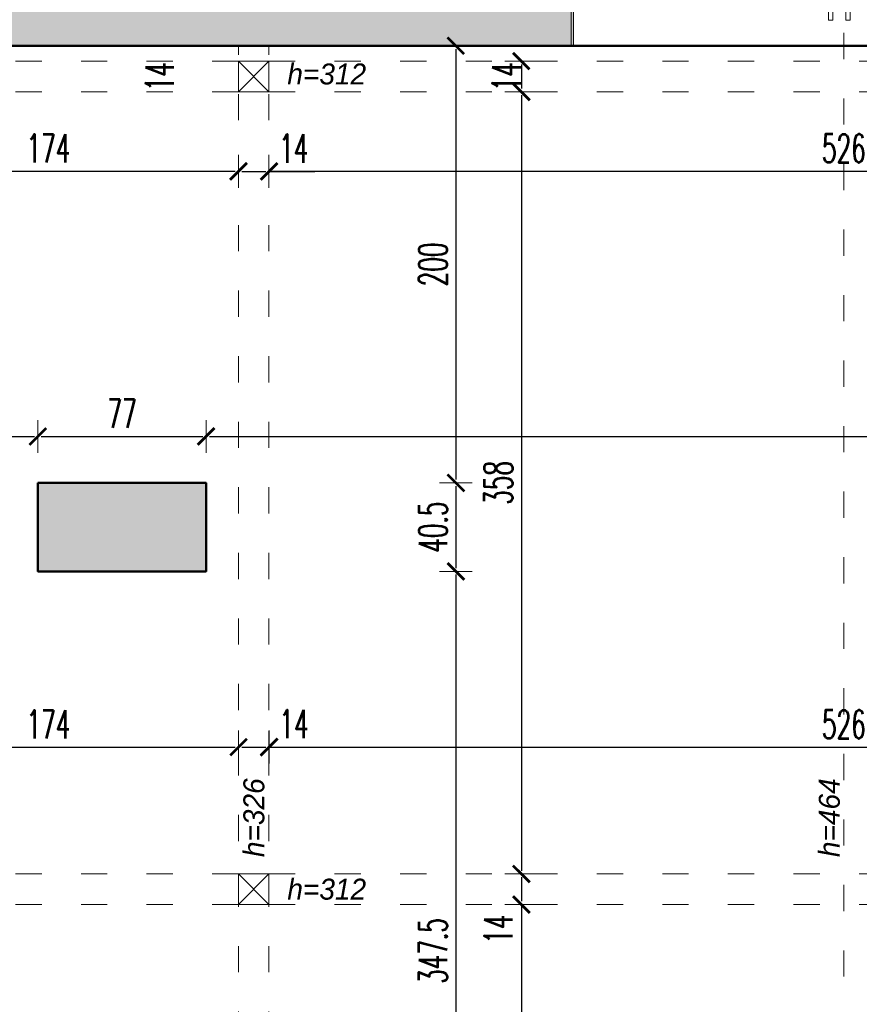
# Model space of a CAD drawing. Header units: millimetres. Extents: x -221 to 149158, y -114258 to 0.
# Tile 201 of 219: x 113548 to 113932, y -51848 to -51397. Entities that reach past the tile are written whole.
import ezdxf

# ---------------------------------------------------------------- set-up
doc = ezdxf.new("R2010")
doc.units = ezdxf.units.MM
doc.linetypes.add('ACAD_ISO03W100', pattern=[30, 12, -18])
doc.layers.get('0').update_dxf_attribs({"lineweight": 0})
doc.layers.add('A-przekrycieram.ART', color=7, linetype='Continuous', lineweight=0, true_color=0xffffff)
for name, color, linetype, lineweight in [('konstrukcja istn..KF', 252, 'Continuous', 15), ('opis..KF', 250, 'Continuous', 15), ('powierzchnie', 21, 'Continuous', 50), ('stolarka_arch', 250, 'Continuous', 5), ('wymiar..KF', 12, 'Continuous', 5), ('wypełnienie istn..KF', 250, 'Continuous', 0), ('ściany ist..KF', 61, 'Continuous', 5)]:
    doc.layers.add(name, color=color, linetype=linetype, lineweight=lineweight)
doc.styles.add('ARCH', font='segoeuil.ttf')
doc.styles.add('DIM', font='simplex.shx', dxfattribs={"width": 0.6})
doc.dimstyles.new('100-STD', dxfattribs={"dimscale": 10, "dimtxt": 1.3, "dimasz": 0.15, "dimexe": 5, "dimexo": 10, "dimgap": 0.4, "dimtad": 1, "dimdec": 1, "dimrnd": 0.5, "dimdsep": 46, "dimtxsty": 'DIM', "dimblk": 'KR21', "dimcen": 1, "dimdle": 10, "dimse1": 1, "dimse2": 1, "dimclrd": 256, "dimclre": 256, "dimclrt": 256, "dimadec": 0, "dimazin": 0, "dimtfac": 1, "dimtdec": 1, "dimtmove": 2, "dimatfit": 3, "dimldrblk": 'KR21', "dimfxl": 1, "dimtvp": 5.6, "dimtolj": 1, "dimtzin": 2, "dimarcsym": 0})

# ---------------------------------------------------------------- blocks, each defined once
blk = doc.blocks.new('*U627')
at = {"layer": 'stolarka_arch', "lineweight": 0}
blk.add_lwpolyline([(0, 0), (251, 0), (251, -46.77), (0, -46.77)], close=True, dxfattribs=at)
at = {"layer": 'stolarka_arch'}
for points in [[(0, -22), (6, -22), (6, -23), (3, -23), (3, -28), (0, -28)], [(123.31, -22), (133.31, -22), (133.31, -23), (130.31, -23), (130.31, -28), (126.31, -28), (126.31, -23), (123.31, -23)], [(251, -22), (245, -22), (245, -23), (248, -23), (248, -28), (251, -28)], [(3, -23), (8, -23), (8, -29), (2, -29), (2, -28), (3, -28)], [(8, -26), (121.31, -26), (121.31, -23), (8, -23)], [(8, -26), (121.31, -26), (121.31, -29), (8, -29)], [(126.31, -23), (121.31, -23), (121.31, -29), (127.31, -29), (127.31, -28), (126.31, -28)], [(130.31, -23), (135.31, -23), (135.31, -29), (129.31, -29), (129.31, -28), (130.31, -28)], [(243, -26), (135.31, -26), (135.31, -23), (243, -23)], [(243, -26), (135.31, -26), (135.31, -29), (243, -29)], [(248, -23), (243, -23), (243, -29), (249, -29), (249, -28), (248, -28)], [(126.31, -30), (122.31, -30), (122.31, -29), (126.31, -29)], [(125.31, -35), (123.31, -35), (123.31, -30), (125.31, -30)], [(134.31, -30), (130.31, -30), (130.31, -29), (134.31, -29)], [(133.31, -35), (131.31, -35), (131.31, -30), (133.31, -30)]]:
    blk.add_lwpolyline(points, close=True, dxfattribs=at)
blk = doc.blocks.new('KR21')
at = {"ltscale": 100}
blk.add_line((0, -5), (0, 5), dxfattribs=at)
at = {"ltscale": 100, "const_width": 0.84}
blk.add_lwpolyline([(-2.5, -2.5), (2.58, 2.58)], dxfattribs=at)
blk = doc.blocks.new('*D671')
at = {"layer": 'Defpoints', "color": 0, "linetype": 'ByBlock', "transparency": 16777216}
for p in [(113473.96, -51430.29), (113647.96, -51430.29), (113647.96, -51466.67)]:
    blk.add_point(p, dxfattribs=at)
at = {"layer": 'wymiar..KF', "linetype": 'Continuous', "lineweight": -2, "transparency": 16777216}
blk.add_line((113475.46, -51466.67), (113646.46, -51466.67), dxfattribs=at)
at = {"layer": 'wymiar..KF', "linetype": 'ByBlock', "lineweight": -2, "transparency": 16777216, "xscale": 1.5, "yscale": 1.5, "zscale": 1.5, "rotation": 180}
blk.add_blockref('KR21', (113473.96, -51466.67), dxfattribs=at)
at = {"layer": 'wymiar..KF', "linetype": 'ByBlock', "lineweight": -2, "transparency": 16777216, "xscale": 1.5, "yscale": 1.5, "zscale": 1.5}
blk.add_blockref('KR21', (113647.96, -51466.67), dxfattribs=at)
at = {"layer": 'wymiar..KF', "linetype": 'ByBlock', "transparency": 16777216, "insert": (113560.96, -51456.17), "char_height": 13, "attachment_point": 5, "style": 'DIM'}
blk.add_mtext('\\A1;174', dxfattribs=at)
blk = doc.blocks.new('*D672')
at = {"layer": 'Defpoints', "color": 0, "linetype": 'ByBlock', "lineweight": 40, "transparency": 16777216}
for p in [(113661.96, -51430.29), (114187.96, -51430.29), (114187.96, -51466.67)]:
    blk.add_point(p, dxfattribs=at)
at = {"layer": 'wymiar..KF', "linetype": 'Continuous', "lineweight": -2, "transparency": 16777216}
blk.add_line((113663.46, -51466.67), (114186.46, -51466.67), dxfattribs=at)
at = {"layer": 'wymiar..KF', "linetype": 'ByBlock', "lineweight": -2, "transparency": 16777216, "xscale": 1.5, "yscale": 1.5, "zscale": 1.5, "rotation": 180}
blk.add_blockref('KR21', (113661.96, -51466.67), dxfattribs=at)
at = {"layer": 'wymiar..KF', "linetype": 'ByBlock', "lineweight": -2, "transparency": 16777216, "xscale": 1.5, "yscale": 1.5, "zscale": 1.5}
blk.add_blockref('KR21', (114187.96, -51466.67), dxfattribs=at)
at = {"layer": 'wymiar..KF', "linetype": 'ByBlock', "transparency": 16777216, "insert": (113924.96, -51456.17), "char_height": 13, "attachment_point": 5, "style": 'DIM'}
blk.add_mtext('\\A1;526', dxfattribs=at)
blk = doc.blocks.new('*D676')
at = {"layer": 'Defpoints', "color": 0, "linetype": 'ByBlock', "lineweight": 40, "transparency": 16777216}
for p in [(113647.96, -51730.31), (113473.96, -51788.29), (113647.96, -51788.29)]:
    blk.add_point(p, dxfattribs=at)
at = {"layer": 'wymiar..KF', "linetype": 'Continuous', "lineweight": -2, "transparency": 16777216}
blk.add_line((113475.46, -51730.31), (113646.46, -51730.31), dxfattribs=at)
at = {"layer": 'wymiar..KF', "linetype": 'ByBlock', "lineweight": -2, "transparency": 16777216, "xscale": 1.5, "yscale": 1.5, "zscale": 1.5, "rotation": 180}
blk.add_blockref('KR21', (113473.96, -51730.31), dxfattribs=at)
at = {"layer": 'wymiar..KF', "linetype": 'ByBlock', "lineweight": -2, "transparency": 16777216, "xscale": 1.5, "yscale": 1.5, "zscale": 1.5}
blk.add_blockref('KR21', (113647.96, -51730.31), dxfattribs=at)
at = {"layer": 'wymiar..KF', "linetype": 'ByBlock', "transparency": 16777216, "insert": (113560.96, -51719.81), "char_height": 13, "attachment_point": 5, "style": 'DIM'}
blk.add_mtext('\\A1;174', dxfattribs=at)
blk = doc.blocks.new('*D677')
at = {"layer": 'Defpoints', "color": 0, "linetype": 'ByBlock', "lineweight": 40, "transparency": 16777216}
for p in [(114187.96, -51730.31), (113661.96, -51790.28), (114187.96, -51788.29)]:
    blk.add_point(p, dxfattribs=at)
at = {"layer": 'wymiar..KF', "linetype": 'Continuous', "lineweight": -2, "transparency": 16777216}
blk.add_line((113663.46, -51730.31), (114186.46, -51730.31), dxfattribs=at)
at = {"layer": 'wymiar..KF', "linetype": 'ByBlock', "lineweight": -2, "transparency": 16777216, "xscale": 1.5, "yscale": 1.5, "zscale": 1.5, "rotation": 180}
blk.add_blockref('KR21', (113661.96, -51730.31), dxfattribs=at)
at = {"layer": 'wymiar..KF', "linetype": 'ByBlock', "lineweight": -2, "transparency": 16777216, "xscale": 1.5, "yscale": 1.5, "zscale": 1.5}
blk.add_blockref('KR21', (114187.96, -51730.31), dxfattribs=at)
at = {"layer": 'wymiar..KF', "linetype": 'ByBlock', "transparency": 16777216, "insert": (113924.96, -51719.81), "char_height": 13, "attachment_point": 5, "style": 'DIM'}
blk.add_mtext('\\A1;526', dxfattribs=at)
blk = doc.blocks.new('*D680')
at = {"layer": 'Defpoints', "color": 0, "linetype": 'ByBlock', "transparency": 16777216}
for p in [(113661.96, -51416.29), (113661.96, -51430.29), (113777.42, -51430.29)]:
    blk.add_point(p, dxfattribs=at)
at = {"layer": 'wymiar..KF', "linetype": 'Continuous', "lineweight": -2, "transparency": 16777216}
blk.add_line((113777.42, -51417.79), (113777.42, -51428.79), dxfattribs=at)
at = {"layer": 'wymiar..KF', "linetype": 'ByBlock', "lineweight": -2, "transparency": 16777216, "xscale": 1.5, "yscale": 1.5, "zscale": 1.5}
for p, rotation in [((113777.42, -51416.29), 90), ((113777.42, -51430.29), 270)]:
    blk.add_blockref('KR21', p, dxfattribs=dict(at, rotation=rotation))
at = {"layer": 'wymiar..KF', "linetype": 'ByBlock', "transparency": 16777216, "insert": (113770.61, -51423.29), "char_height": 13, "attachment_point": 5, "rotation": 90, "style": 'DIM'}
blk.add_mtext('\\A1;14', dxfattribs=at)
blk = doc.blocks.new('*D681')
at = {"layer": 'Defpoints', "color": 0, "linetype": 'ByBlock', "transparency": 16777216}
for p in [(113661.96, -51430.29), (113661.96, -51788.29), (113777.42, -51788.29)]:
    blk.add_point(p, dxfattribs=at)
at = {"layer": 'wymiar..KF', "linetype": 'Continuous', "lineweight": -2, "transparency": 16777216}
blk.add_line((113777.42, -51431.79), (113777.42, -51786.79), dxfattribs=at)
at = {"layer": 'wymiar..KF', "linetype": 'ByBlock', "lineweight": -2, "transparency": 16777216, "xscale": 1.5, "yscale": 1.5, "zscale": 1.5}
for p, rotation in [((113777.42, -51430.29), 90), ((113777.42, -51788.29), 270)]:
    blk.add_blockref('KR21', p, dxfattribs=dict(at, rotation=rotation))
at = {"layer": 'wymiar..KF', "linetype": 'ByBlock', "transparency": 16777216, "insert": (113766.92, -51609.29), "char_height": 13, "attachment_point": 5, "rotation": 90, "style": 'DIM'}
blk.add_mtext('\\A1;358', dxfattribs=at)
blk = doc.blocks.new('*D682')
at = {"layer": 'Defpoints', "color": 0, "linetype": 'ByBlock', "transparency": 16777216}
for p in [(113647.96, -51466.61), (113661.96, -51466.67), (113661.96, -51466.73)]:
    blk.add_point(p, dxfattribs=at)
at = {"layer": 'wymiar..KF', "linetype": 'Continuous', "lineweight": -2, "transparency": 16777216}
for p, q in [((113649.46, -51466.73), (113660.46, -51466.73)), ((113661.96, -51466.73), (113682.97, -51466.73))]:
    blk.add_line(p, q, dxfattribs=at)
at = {"layer": 'wymiar..KF', "linetype": 'ByBlock', "lineweight": -2, "transparency": 16777216, "xscale": 1.5, "yscale": 1.5, "zscale": 1.5, "rotation": 180}
blk.add_blockref('KR21', (113647.96, -51466.73), dxfattribs=at)
at = {"layer": 'wymiar..KF', "linetype": 'ByBlock', "lineweight": -2, "transparency": 16777216, "xscale": 1.5, "yscale": 1.5, "zscale": 1.5}
blk.add_blockref('KR21', (113661.96, -51466.73), dxfattribs=at)
at = {"layer": 'wymiar..KF', "linetype": 'ByBlock', "transparency": 16777216, "insert": (113673.21, -51456.23), "char_height": 13, "attachment_point": 5, "style": 'DIM'}
blk.add_mtext('\\A1;14', dxfattribs=at)
blk = doc.blocks.new('*D687')
at = {"layer": 'Defpoints', "color": 0, "linetype": 'ByBlock', "transparency": 16777216}
for p in [(113648.07, -51730.07), (113662.07, -51730.13), (113662.07, -51730.19)]:
    blk.add_point(p, dxfattribs=at)
at = {"layer": 'wymiar..KF', "linetype": 'Continuous', "lineweight": -2, "transparency": 16777216}
for p, q in [((113649.57, -51730.19), (113660.57, -51730.19)), ((113662.07, -51730.19), (113683.09, -51730.19))]:
    blk.add_line(p, q, dxfattribs=at)
at = {"layer": 'wymiar..KF', "linetype": 'ByBlock', "lineweight": -2, "transparency": 16777216, "xscale": 1.5, "yscale": 1.5, "zscale": 1.5, "rotation": 180}
blk.add_blockref('KR21', (113648.07, -51730.19), dxfattribs=at)
at = {"layer": 'wymiar..KF', "linetype": 'ByBlock', "lineweight": -2, "transparency": 16777216, "xscale": 1.5, "yscale": 1.5, "zscale": 1.5}
blk.add_blockref('KR21', (113662.07, -51730.19), dxfattribs=at)
at = {"layer": 'wymiar..KF', "linetype": 'ByBlock', "transparency": 16777216, "insert": (113673.33, -51719.69), "char_height": 13, "attachment_point": 5, "style": 'DIM'}
blk.add_mtext('\\A1;14', dxfattribs=at)
blk = doc.blocks.new('*D689')
at = {"layer": 'Defpoints', "color": 0, "linetype": 'ByBlock', "transparency": 16777216}
for p in [(113661.96, -51788.29), (113661.96, -51802.29), (113777.42, -51802.29)]:
    blk.add_point(p, dxfattribs=at)
at = {"layer": 'wymiar..KF', "linetype": 'Continuous', "lineweight": -2, "transparency": 16777216}
for p, q in [((113777.42, -51789.79), (113777.42, -51800.79)), ((113777.42, -51802.29), (113777.42, -51823.31))]:
    blk.add_line(p, q, dxfattribs=at)
at = {"layer": 'wymiar..KF', "linetype": 'ByBlock', "lineweight": -2, "transparency": 16777216, "xscale": 1.5, "yscale": 1.5, "zscale": 1.5}
for p, rotation in [((113777.42, -51788.29), 90), ((113777.42, -51802.29), 270)]:
    blk.add_blockref('KR21', p, dxfattribs=dict(at, rotation=rotation))
at = {"layer": 'wymiar..KF', "linetype": 'ByBlock', "transparency": 16777216, "insert": (113766.92, -51813.55), "char_height": 13, "attachment_point": 5, "rotation": 90, "style": 'DIM'}
blk.add_mtext('\\A1;14', dxfattribs=at)
blk = doc.blocks.new('*D690')
at = {"layer": 'Defpoints', "color": 0, "linetype": 'ByBlock', "transparency": 16777216}
for p in [(113661.96, -51802.29), (113661.96, -52151.29), (113777.42, -52151.29)]:
    blk.add_point(p, dxfattribs=at)
at = {"layer": 'wymiar..KF', "linetype": 'Continuous', "lineweight": -2, "transparency": 16777216}
blk.add_line((113777.42, -51803.79), (113777.42, -52149.79), dxfattribs=at)
at = {"layer": 'wymiar..KF', "linetype": 'ByBlock', "lineweight": -2, "transparency": 16777216, "xscale": 1.5, "yscale": 1.5, "zscale": 1.5}
for p, rotation in [((113777.42, -51802.29), 90), ((113777.42, -52151.29), 270)]:
    blk.add_blockref('KR21', p, dxfattribs=dict(at, rotation=rotation))
at = {"layer": 'wymiar..KF', "linetype": 'ByBlock', "transparency": 16777216, "insert": (113766.92, -51976.79), "char_height": 13, "attachment_point": 5, "rotation": 90, "style": 'DIM'}
blk.add_mtext('\\A1;349', dxfattribs=at)
blk = doc.blocks.new('*D699')
at = {"layer": 'Defpoints', "color": 0, "linetype": 'ByBlock', "transparency": 16777216}
for p in [(113459.96, -51416.29), (113459.96, -51430.29), (113536.41, -51430.29)]:
    blk.add_point(p, dxfattribs=at)
at = {"layer": 'wymiar..KF', "linetype": 'Continuous', "lineweight": -2, "transparency": 16777216}
blk.add_line((113536.41, -51417.79), (113536.41, -51428.79), dxfattribs=at)
at = {"layer": 'wymiar..KF', "linetype": 'ByBlock', "lineweight": -2, "transparency": 16777216, "xscale": 1.5, "yscale": 1.5, "zscale": 1.5}
for p, rotation in [((113536.41, -51416.29), 90), ((113536.41, -51430.29), 270)]:
    blk.add_blockref('KR21', p, dxfattribs=dict(at, rotation=rotation))
at = {"layer": 'wymiar..KF', "linetype": 'ByBlock', "transparency": 16777216, "insert": (113611.91, -51423.29), "char_height": 13, "attachment_point": 5, "rotation": 90, "style": 'DIM'}
blk.add_mtext('\\A1;14', dxfattribs=at)
blk = doc.blocks.new('*D725')
at = {"layer": 'Defpoints', "color": 0, "linetype": 'ByBlock', "transparency": 16777216}
for p in [(113556.21, -51588.03), (113449.21, -51609.29), (113556.21, -51609.29)]:
    blk.add_point(p, dxfattribs=at)
at = {"layer": 'wymiar..KF', "linetype": 'Continuous', "lineweight": -2, "transparency": 16777216}
blk.add_line((113450.71, -51588.03), (113554.71, -51588.03), dxfattribs=at)
at = {"layer": 'wymiar..KF', "linetype": 'ByBlock', "lineweight": -2, "transparency": 16777216, "xscale": 1.5, "yscale": 1.5, "zscale": 1.5, "rotation": 180}
blk.add_blockref('KR21', (113449.21, -51588.03), dxfattribs=at)
at = {"layer": 'wymiar..KF', "linetype": 'ByBlock', "lineweight": -2, "transparency": 16777216, "xscale": 1.5, "yscale": 1.5, "zscale": 1.5}
blk.add_blockref('KR21', (113556.21, -51588.03), dxfattribs=at)
at = {"layer": 'wymiar..KF', "linetype": 'ByBlock', "transparency": 16777216, "insert": (113502.71, -51577.53), "char_height": 13, "attachment_point": 5, "style": 'DIM'}
blk.add_mtext('\\A1;107', dxfattribs=at)
blk = doc.blocks.new('*D726')
at = {"layer": 'Defpoints', "color": 0, "linetype": 'ByBlock', "transparency": 16777216}
for p in [(113633.21, -51588.03), (113556.21, -51609.29), (113633.21, -51609.29)]:
    blk.add_point(p, dxfattribs=at)
at = {"layer": 'wymiar..KF', "linetype": 'Continuous', "lineweight": -2, "transparency": 16777216}
blk.add_line((113557.71, -51588.03), (113631.71, -51588.03), dxfattribs=at)
at = {"layer": 'wymiar..KF', "linetype": 'ByBlock', "lineweight": -2, "transparency": 16777216, "xscale": 1.5, "yscale": 1.5, "zscale": 1.5, "rotation": 180}
blk.add_blockref('KR21', (113556.21, -51588.03), dxfattribs=at)
at = {"layer": 'wymiar..KF', "linetype": 'ByBlock', "lineweight": -2, "transparency": 16777216, "xscale": 1.5, "yscale": 1.5, "zscale": 1.5}
blk.add_blockref('KR21', (113633.21, -51588.03), dxfattribs=at)
at = {"layer": 'wymiar..KF', "linetype": 'ByBlock', "transparency": 16777216, "insert": (113594.71, -51577.53), "char_height": 13, "attachment_point": 5, "style": 'DIM'}
blk.add_mtext('\\A1;77', dxfattribs=at)
blk = doc.blocks.new('*D727')
at = {"layer": 'Defpoints', "color": 0, "linetype": 'ByBlock', "transparency": 16777216}
for p in [(114782.21, -51588.03), (113633.21, -51609.29), (114782.21, -51646.09)]:
    blk.add_point(p, dxfattribs=at)
at = {"layer": 'wymiar..KF', "linetype": 'Continuous', "lineweight": -2, "transparency": 16777216}
blk.add_line((113634.71, -51588.03), (114780.71, -51588.03), dxfattribs=at)
at = {"layer": 'wymiar..KF', "linetype": 'ByBlock', "lineweight": -2, "transparency": 16777216, "xscale": 1.5, "yscale": 1.5, "zscale": 1.5, "rotation": 180}
blk.add_blockref('KR21', (113633.21, -51588.03), dxfattribs=at)
at = {"layer": 'wymiar..KF', "linetype": 'ByBlock', "lineweight": -2, "transparency": 16777216, "xscale": 1.5, "yscale": 1.5, "zscale": 1.5}
blk.add_blockref('KR21', (114782.21, -51588.03), dxfattribs=at)
at = {"layer": 'wymiar..KF', "linetype": 'ByBlock', "transparency": 16777216, "insert": (114207.71, -51577.53), "char_height": 13, "attachment_point": 5, "style": 'DIM'}
blk.add_mtext('\\A1;1149', dxfattribs=at)
blk = doc.blocks.new('*D736')
at = {"layer": 'Defpoints', "color": 0, "linetype": 'ByBlock', "transparency": 16777216}
for p in [(113627.35, -51409.29), (113627.35, -51609.29), (113747.48, -51609.29)]:
    blk.add_point(p, dxfattribs=at)
at = {"layer": 'wymiar..KF', "linetype": 'Continuous', "lineweight": -2, "transparency": 16777216}
blk.add_line((113747.48, -51410.79), (113747.48, -51607.79), dxfattribs=at)
at = {"layer": 'wymiar..KF', "linetype": 'ByBlock', "lineweight": -2, "transparency": 16777216, "xscale": 1.5, "yscale": 1.5, "zscale": 1.5}
for p, rotation in [((113747.48, -51409.29), 90), ((113747.48, -51609.29), 270)]:
    blk.add_blockref('KR21', p, dxfattribs=dict(at, rotation=rotation))
at = {"layer": 'wymiar..KF', "linetype": 'ByBlock', "transparency": 16777216, "insert": (113736.98, -51509.29), "char_height": 13, "attachment_point": 5, "rotation": 90, "style": 'DIM'}
blk.add_mtext('\\A1;200', dxfattribs=at)
blk = doc.blocks.new('*D737')
at = {"layer": 'Defpoints', "color": 0, "linetype": 'ByBlock', "transparency": 16777216}
for p in [(113627.35, -51609.29), (113633.21, -51649.79), (113747.48, -51649.79)]:
    blk.add_point(p, dxfattribs=at)
at = {"layer": 'wymiar..KF', "linetype": 'Continuous', "lineweight": -2, "transparency": 16777216}
blk.add_line((113747.48, -51610.79), (113747.48, -51648.29), dxfattribs=at)
at = {"layer": 'wymiar..KF', "linetype": 'ByBlock', "lineweight": -2, "transparency": 16777216, "xscale": 1.5, "yscale": 1.5, "zscale": 1.5}
for p, rotation in [((113747.48, -51609.29), 90), ((113747.48, -51649.79), 270)]:
    blk.add_blockref('KR21', p, dxfattribs=dict(at, rotation=rotation))
at = {"layer": 'wymiar..KF', "linetype": 'ByBlock', "transparency": 16777216, "insert": (113736.98, -51629.54), "char_height": 13, "attachment_point": 5, "rotation": 90, "style": 'DIM'}
blk.add_mtext('\\A1;40.5', dxfattribs=at)
blk = doc.blocks.new('*D738')
at = {"layer": 'Defpoints', "color": 0, "linetype": 'ByBlock', "transparency": 16777216}
for p in [(113633.21, -51649.79), (113666.21, -51997.29), (113747.48, -51997.29)]:
    blk.add_point(p, dxfattribs=at)
at = {"layer": 'wymiar..KF', "linetype": 'Continuous', "lineweight": -2, "transparency": 16777216}
blk.add_line((113747.48, -51651.29), (113747.48, -51995.79), dxfattribs=at)
at = {"layer": 'wymiar..KF', "linetype": 'ByBlock', "lineweight": -2, "transparency": 16777216, "xscale": 1.5, "yscale": 1.5, "zscale": 1.5}
for p, rotation in [((113747.48, -51649.79), 90), ((113747.48, -51997.29), 270)]:
    blk.add_blockref('KR21', p, dxfattribs=dict(at, rotation=rotation))
at = {"layer": 'wymiar..KF', "linetype": 'ByBlock', "transparency": 16777216, "insert": (113736.98, -51823.54), "char_height": 13, "attachment_point": 5, "rotation": 90, "style": 'DIM'}
blk.add_mtext('\\A1;347.5', dxfattribs=at)
blk = doc.blocks.new('*D830')
at = {"layer": 'Defpoints', "color": 0, "linetype": 'ByBlock', "transparency": 16777216}
for p in [(113801.21, -51307.87), (113801.21, -51363.43), (113070.21, -51409.29)]:
    blk.add_point(p, dxfattribs=at)
at = {"layer": 'wymiar..KF', "linetype": 'Continuous', "lineweight": -2, "transparency": 16777216}
blk.add_line((113071.71, -51307.87), (113799.71, -51307.87), dxfattribs=at)
at = {"layer": 'wymiar..KF', "linetype": 'ByBlock', "lineweight": -2, "transparency": 16777216, "xscale": 1.5, "yscale": 1.5, "zscale": 1.5, "rotation": 180}
blk.add_blockref('KR21', (113070.21, -51307.87), dxfattribs=at)
at = {"layer": 'wymiar..KF', "linetype": 'ByBlock', "lineweight": -2, "transparency": 16777216, "xscale": 1.5, "yscale": 1.5, "zscale": 1.5}
blk.add_blockref('KR21', (113801.21, -51307.87), dxfattribs=at)
at = {"layer": 'wymiar..KF', "linetype": 'ByBlock', "transparency": 16777216, "insert": (113435.71, -51297.37), "char_height": 13, "attachment_point": 5, "style": 'DIM'}
blk.add_mtext('\\A1;731', dxfattribs=at)
blk = doc.blocks.new('*D848')
at = {"layer": 'Defpoints', "color": 0, "linetype": 'ByBlock', "lineweight": 40, "transparency": 16777216}
for p in [(113573.21, 0), (114782.21, -53033.29), (114782.21, -53084.83)]:
    blk.add_point(p, dxfattribs=at)
at = {"layer": 'wymiar..KF', "linetype": 'Continuous', "lineweight": -2, "transparency": 16777216}
blk.add_line((113574.71, -53084.83), (114780.71, -53084.83), dxfattribs=at)
at = {"layer": 'wymiar..KF', "linetype": 'ByBlock', "lineweight": -2, "transparency": 16777216, "xscale": 1.5, "yscale": 1.5, "zscale": 1.5, "rotation": 180}
blk.add_blockref('KR21', (113573.21, -53084.83), dxfattribs=at)
at = {"layer": 'wymiar..KF', "linetype": 'ByBlock', "lineweight": -2, "transparency": 16777216, "xscale": 1.5, "yscale": 1.5, "zscale": 1.5}
blk.add_blockref('KR21', (114782.21, -53084.83), dxfattribs=at)
at = {"layer": 'wymiar..KF', "linetype": 'ByBlock', "transparency": 16777216, "insert": (114177.71, -53074.33), "char_height": 13, "attachment_point": 5, "style": 'DIM'}
blk.add_mtext('\\A1;1209', dxfattribs=at)
blk = doc.blocks.new('*U1674')
at = {"layer": 'A-przekrycieram.ART'}
h = blk.add_hatch(color=256, dxfattribs=at)
h.dxf.hatch_style = 1
h.paths.add_polyline_path([(0, 4200), (5940, 4200), (5940, 0), (0, 0)])
h.paths.add_polyline_path([(200, 4100), (5840, 4100), (5840, 100), (200, 100)], flags=16)

msp = doc.modelspace()

# ---------------------------------------------------------------- hatches: boundary and pattern name
at = {"layer": 'wypełnienie istn..KF', "true_color": 0xc8c8c8}
h = msp.add_hatch(color=9, dxfattribs=at)
h.dxf.hatch_style = 1
h.paths.add_polyline_path([(108621.32, -54556.29), (108621.32, -54169.29), (108699.61, -54169.29), (108699.61, -54010.29), (108653.61, -54010.29), (108653.61, -54123.29), (108575.32, -54123.29), (108575.32, -54575.38), (108797.88, -54797.35), (109687.5, -54797.35), (109687.5, -54751.3), (108816.9, -54751.35)])
h.paths.add_polyline_path([(108699.61, -53600.29), (108621.32, -53600.29), (108621.32, -53431.29), (108575.32, -53431.29), (108575.32, -53646.29), (108653.61, -53646.29), (108653.61, -53760.29), (108699.61, -53760.29)])
h.paths.add_polyline_path([(108621.32, -53093.29), (108575.32, -53093.29), (108575.32, -53259.29), (108621.32, -53259.29)])
h.paths.add_polyline_path([(108621.32, -51409.29), (108971.72, -51409.29), (108971.72, -51363.29), (108575.32, -51363.29), (108575.32, -52921.29), (108621.32, -52921.29)])
h.paths.add_polyline_path([(109601.32, -51363.29), (109222.72, -51363.29), (109222.72, -51409.29), (109555.27, -51409.29), (109555.27, -52073.53), (109601.32, -52073.53)])
h.paths.add_polyline_path([(109601.32, -52245.53), (109555.32, -52245.53), (109555.32, -52435.53), (109601.32, -52435.53)])
h.paths.add_polyline_path([(109601.32, -52607.53), (109555.32, -52607.53), (109555.32, -52988.29), (109027.27, -52988.29), (109027.27, -53028.29), (109069.27, -53028.29), (109069.27, -53609.29), (109611.17, -53609.29), (109611.17, -53594.29), (109099.17, -53594.29), (109099.17, -53018.29), (109767.17, -53018.29), (109767.17, -53594.29), (109700.17, -53594.29), (109700.17, -53609.29), (109797.17, -53609.29), (109797.17, -53018.29), (109947.49, -53018.29), (109947.49, -52972.29), (109601.32, -52972.29)])
h.paths.add_polyline_path([(110317.49, -52972.29), (110065.49, -52972.29), (110065.49, -53018.29), (110317.49, -53018.29)])
h.paths.add_polyline_path([(110677.49, -52972.29), (110435.49, -52972.29), (110435.49, -53018.29), (110677.49, -53018.29)])
h.paths.add_polyline_path([(111422.74, -52972.29), (110795.49, -52972.29), (110795.49, -53018.29), (111156.67, -53018.29), (111156.67, -53706.3), (111191.67, -53706.3), (111191.67, -53619.29), (111700.84, -53619.29), (111700.84, -53572.29), (111191.67, -53572.29), (111190.67, -53018.29), (111422.74, -53018.29)])
h.paths.add_polyline_path([(111692.74, -52972.29), (111540.74, -52972.29), (111540.74, -53018.29), (111692.74, -53018.29)], flags=17)
h.paths.add_polyline_path([(111962.74, -52972.29), (111810.74, -52972.29), (111810.74, -53018.29), (111962.74, -53018.29)])
h.paths.add_polyline_path([(112232.74, -52972.29), (112080.74, -52972.29), (112080.74, -53018.29), (112232.74, -53018.29)], flags=17)
h.paths.add_polyline_path([(112592.74, -52972.29), (112350.74, -52972.29), (112350.74, -53018.29), (112534.67, -53018.29), (112534.67, -53572.29), (111790.84, -53572.29), (111790.84, -53619.29), (112582.05, -53619.29), (112582.05, -53572.29), (112564.67, -53572.29), (112564.67, -53018.29), (112592.74, -53018.29)])
h.paths.add_polyline_path([(112859.25, -52972.29), (112710.74, -52972.29), (112710.74, -53018.29), (112812.67, -53018.29), (112812.67, -53572.29), (112682.01, -53572.29), (112682.01, -53619.29), (112859.21, -53619.29), (112859.29, -53018.29), (112859.21, -53016.51)])
h.paths.add_polyline_path([(113070.21, -52735.21), (113024.21, -52735.21), (113024.21, -52972.29), (113006.25, -52972.29), (113006.25, -53018.29), (113357.89, -53018.29), (113514.25, -53018.29), (113514.25, -53572.29), (113154.25, -53572.29), (113154.25, -53604.29), (113047.25, -53604.29), (113047.25, -53619.29), (113514.25, -53619.29), (113532.49, -53619.29), (113739.21, -53619.29), (113739.21, -53573.29), (113547.21, -53573.29), (113547.21, -53018.29), (113573.21, -53018.29), (113573.21, -52978.29), (113505.87, -52978.29), (113333.21, -52978.29), (113333.21, -53000.79), (113070.21, -53000.79)])
h.paths.add_polyline_path([(110037.5, -54751.35), (109805.5, -54751.35), (109805.5, -54797.35), (110037.5, -54797.35)])
h.paths.add_polyline_path([(110407.49, -54751.35), (110155.5, -54751.35), (110155.5, -54797.35), (110407.49, -54797.35)])
h.paths.add_polyline_path([(110767.49, -54751.86), (110615.67, -54751.3), (110615.67, -53908.3), (111209.21, -53908.3), (111209.17, -53893.3), (111186.67, -53893.3), (111186.67, -53806.3), (111156.67, -53806.3), (111156.67, -53878.3), (110585.67, -53878.3), (110585.67, -54751.3), (110525.49, -54751.3), (110525.49, -54798.07), (110767.49, -54797.86)])
h.paths.add_polyline_path([(111152.74, -54751.24), (110885.49, -54751.3), (110885.49, -54798.07), (111152.74, -54798.01)], flags=17)
h.paths.add_polyline_path([(111448.24, -54751.35), (111402.24, -54751.3), (111402.25, -53908.3), (112060.16, -53908.3), (112060.16, -53893.3), (111319.17, -53893.29), (111319.21, -53908.3), (111372.24, -53908.3), (111372.24, -54751.24), (111270.74, -54751.24), (111270.74, -54797.24), (111402.24, -54797.24), (111402.24, -54924.3), (111730.12, -54924.3), (111730.12, -54878.3), (111448.24, -54878.3)])
h.paths.add_polyline_path([(112281.24, -54804.3), (112412.74, -54804.3), (112412.74, -54758.3), (112311.35, -54758.3), (112311.63, -53908.24), (112476.21, -53908.29), (112476.21, -53893.3), (112150.16, -53893.3), (112150.16, -53908.19), (112281.24, -53907.94), (112281.24, -54758.24), (112235.24, -54758.3), (112235.24, -54878.3), (111981.12, -54877.52), (111981.12, -54924.3), (112281.24, -54924.3)])
h.paths.add_polyline_path([(112772.74, -54758.3), (112530.74, -54758.3), (112530.74, -54804.3), (112772.74, -54804.3)])
h.paths.add_polyline_path([(113107.72, -54758.3), (112890.74, -54758.3), (112890.74, -54804.3), (113107.72, -54804.3)], flags=17)
h.paths.add_polyline_path([(113502.69, -54758.3), (113376.35, -54758.3), (113376.35, -53908.3), (113475.67, -53908.3), (113475.67, -53893.29), (112566.21, -53893.29), (112566.21, -53908.3), (113346.35, -53908.3), (113346.35, -54758.3), (113225.72, -54758.3), (113225.72, -54804.3), (113502.69, -54804.3)])
h.paths.add_polyline_path([(113866.39, -54758.3), (113620.69, -54758.3), (113620.69, -54804.3), (113866.39, -54804.3)], flags=17)
h.paths.add_polyline_path([(115042.21, -54582.38), (115042.21, -54126.29), (114952.21, -54126.29), (114952.21, -54017.3), (114906.21, -54017.3), (114906.21, -54172.29), (114999.01, -54172.29), (114998.76, -54565.78), (114811.39, -54758.3), (114454.39, -54758.3), (114454.39, -54101.32), (114448.71, -54097.29), (114389.96, -54055.65), (114389.96, -54059.54), (114375.96, -54059.54), (114375.96, -54045.72), (114201.96, -53922.37), (114201.96, -53926.27), (114187.96, -53926.27), (114187.96, -53912.45), (114117.21, -53862.29), (113952.21, -53862.29), (113952.21, -53573.29), (113831.21, -53573.29), (113831.21, -53619.29), (113906.21, -53619.29), (113906.21, -53893.29), (113565.67, -53893.29), (113565.67, -53908.3), (114130.16, -53908.3), (114424.35, -54116.85), (114424.35, -54246.22), (114424.35, -54758.3), (113984.39, -54758.3), (113984.39, -54804.3), (114819.71, -54804.3)])
h.paths.add_polyline_path([(115040.21, -52987.29), (114828.21, -52987.29), (114828.21, -52730.03), (114782.21, -52730.03), (114782.21, -53033.29), (114994.21, -53033.29), (114994.21, -53609.29), (114906.21, -53609.29), (114906.21, -53766.29), (114952.21, -53766.29), (114952.21, -53655.29), (115040.21, -53655.29)])
h.paths.add_polyline_path([(114828.21, -52374.86), (114782.21, -52374.86), (114782.21, -52612.03), (114828.21, -52612.03)])
h.paths.add_polyline_path([(114828.21, -52001.59), (114782.21, -52001.59), (114782.21, -52256.86), (114828.21, -52256.86)])
h.paths.add_polyline_path([(114828.21, -51646.09), (114782.21, -51646.09), (114782.21, -51883.59), (114828.21, -51883.59)])
h.paths.add_polyline_path([(114828.21, -51363.29), (114051.21, -51363.29), (114051.21, -51409.29), (114418.71, -51409.29), (114418.71, -51436.29), (114626.21, -51436.29), (114626.21, -51409.29), (114782.21, -51409.29), (114782.21, -51528.09), (114828.21, -51528.09)])
h.paths.add_polyline_path([(113801.21, -51363.29), (113024.21, -51363.29), (113024.21, -51891.89), (113070.21, -51891.89), (113070.21, -51409.29), (113801.21, -51409.29)])
h.paths.add_polyline_path([(113070.21, -52009.89), (113024.21, -52009.89), (113024.21, -52258.44), (113070.21, -52258.44)])
h.paths.add_polyline_path([(113070.21, -52376.44), (113024.21, -52376.44), (113024.21, -52617.21), (113070.21, -52617.21)])
h = msp.add_hatch(color=9, dxfattribs=at)
h.dxf.hatch_style = 1
h.paths.add_polyline_path([(109348.87, -51958.27), (109145.87, -51958.27), (109145.87, -52014.27), (109348.87, -52014.27)])
h.paths.add_polyline_path([(108725.32, -51959.29), (108621.32, -51959.29), (108621.32, -52000.29), (108725.32, -52000.29)])
h.paths.add_polyline_path([(108998.17, -52398.53), (108957.17, -52398.53), (108957.17, -52551.55), (108998.17, -52551.55)])
h.paths.add_polyline_path([(108998.17, -52655.53), (108957.17, -52655.55), (108957.17, -52723.55), (108998.17, -52723.55)])
h.paths.add_polyline_path([(108863.32, -54276.32), (108751.32, -54276.32), (108751.32, -54317.32), (108863.32, -54317.32)])
h.paths.add_polyline_path([(109637.67, -54179.3), (109597.17, -54179.3), (109597.17, -54323.3), (109637.67, -54323.3)])
h.paths.add_polyline_path([(110336.67, -54138.8), (110193.67, -54138.8), (110193.67, -54179.3), (110336.67, -54179.3)])
h.paths.add_polyline_path([(110350.67, -54276.3), (110310.17, -54276.3), (110310.17, -54453.3), (110350.67, -54453.3)])
h.paths.add_polyline_path([(110887.67, -53328.29), (110845.17, -53328.29), (110845.17, -53570.29), (110887.67, -53570.29)])
h.paths.add_polyline_path([(114746.21, -54131.79), (114635.21, -54131.79), (114635.21, -54172.29), (114746.21, -54172.29)])
h.paths.add_polyline_path([(113640.71, -52556.79), (113464.71, -52556.79), (113464.71, -52597.29), (113640.71, -52597.29)])
h.paths.add_polyline_path([(113297.71, -52556.79), (113120.71, -52556.79), (113120.71, -52597.29), (113297.71, -52597.29)])
h.paths.add_polyline_path([(114216.71, -52804.79), (114176.21, -52804.79), (114176.21, -53010.79), (114216.71, -53010.79)])
h.paths.add_polyline_path([(114347.71, -52201.29), (114202.71, -52201.29), (114202.71, -52242.79), (114347.71, -52242.79)])
h.paths.add_polyline_path([(113706.21, -51997.29), (113666.21, -51997.29), (113666.21, -52142.29), (113706.21, -52142.29)])
h.paths.add_polyline_path([(113633.21, -51609.29), (113556.21, -51609.29), (113556.21, -51649.79), (113633.21, -51649.79)])
h.paths.add_polyline_path([(113449.21, -51609.29), (113337.21, -51609.29), (113337.21, -51649.79), (113449.21, -51649.79)])
at = {"layer": 'wypełnienie istn..KF', "linetype": 'ByBlock', "true_color": 0xc7c8ca}
h = msp.add_hatch(color=9, dxfattribs=at)
h.dxf.hatch_style = 1
h.paths.add_polyline_path([(113556.21, -51649.79), (113633.21, -51649.79), (113633.21, -51609.29), (113556.21, -51609.29)])
h.paths.add_polyline_path([(113337.21, -51649.79), (113449.21, -51649.79), (113449.21, -51609.29), (113337.21, -51609.29)])

# ---------------------------------------------------------------- linework, layer by layer
at = {"linetype": 'ACAD_ISO03W100'}
for p, q in [((113924.96, -51283.29), (113924.96, -53891.79)), ((113647.96, -53573.29), (113647.96, -51409.29)), ((113661.96, -53573.29), (113661.96, -51409.29)), ((113647.96, -51416.29), (113473.96, -51416.29)), ((113661.96, -51416.29), (114187.96, -51416.29)), ((113647.96, -51430.29), (113473.96, -51430.29)), ((113661.96, -51430.29), (114187.96, -51430.29)), ((113647.96, -51788.29), (113473.96, -51788.29)), ((113661.96, -51788.29), (114187.96, -51788.29)), ((113647.96, -51802.29), (113473.96, -51802.29)), ((113661.96, -51802.29), (114187.96, -51802.29))]:
    msp.add_line(p, q, dxfattribs=at)
at = {"linetype": 'ByBlock'}
msp.add_lwpolyline([(113556.21, -51649.79), (113633.21, -51649.79), (113633.21, -51609.29), (113556.21, -51609.29)], close=True, dxfattribs=at)
at = {"layer": 'konstrukcja istn..KF'}
for p, q in [((113647.96, -51416.29), (113661.96, -51430.29)), ((113647.96, -51430.29), (113661.96, -51416.29)), ((113647.96, -51788.29), (113661.96, -51802.29)), ((113647.96, -51802.29), (113661.96, -51788.29))]:
    msp.add_line(p, q, dxfattribs=at)
at = {"layer": 'konstrukcja istn..KF', "color": 18, "true_color": 0x000000}
for points in [[(113647.96, -51416.29), (113661.96, -51416.29), (113661.96, -51430.29), (113647.96, -51430.29), (113647.96, -51416.29)], [(113647.96, -51788.29), (113661.96, -51788.29), (113661.96, -51802.29), (113647.96, -51802.29), (113647.96, -51788.29)]]:
    msp.add_lwpolyline(points, dxfattribs=at)
at = {"layer": 'powierzchnie', "linetype": 'ByBlock'}
for points in [[(113344.1, -52978.29), (113344.1, -51649.79), (113449.21, -51649.79), (113449.21, -51609.29), (113344.1, -51609.29), (113344.1, -51409.29), (114418.71, -51409.29), (114418.71, -51436.29), (114505.81, -51436.29), (114505.81, -53307.29)], [(113556.21, -51609.29), (113633.21, -51609.29), (113633.21, -51649.79), (113556.21, -51649.79), (113556.21, -51609.29)]]:
    msp.add_lwpolyline(points, dxfattribs=at)
at = {"layer": 'ściany ist..KF', "linetype": 'ByBlock'}
for p, q in [((113556.21, -51649.79), (113556.21, -51609.29)), ((113556.21, -51609.29), (113633.21, -51609.29)), ((113633.21, -51609.29), (113633.21, -51649.79)), ((113633.21, -51649.79), (113556.21, -51649.79))]:
    msp.add_line(p, q, dxfattribs=at)
msp.add_lwpolyline([(113024.21, -51891.89), (113024.21, -51363.29), (113801.21, -51363.29), (113801.21, -51409.29), (113070.21, -51409.29), (113070.21, -51891.89), (113024.21, -51891.89)], dxfattribs=at)

# ---------------------------------------------------------------- block references
at = {"xscale": 2, "yscale": 2, "zscale": 2}
msp.add_blockref('*U1674', (106304.86, -56225.76), dxfattribs=at)
at = {"layer": 'stolarka_arch', "xscale": -1}
msp.add_blockref('*U627', (114051.21, -51362.52), dxfattribs=at)

# ---------------------------------------------------------------- texts
at = {"layer": 'opis..KF', "char_height": 9.6, "attachment_point": 5, "style": 'ARCH'}
for insert in [(113688.38, -51422.19), (113688.38, -51795.32)]:
    msp.add_mtext_dynamic_manual_height_columns('{\\fCentury Gothic|b0|i1|c238|p34;h=312}', width=156.7001, gutter_width=70, heights=[0], dxfattribs=dict(at, insert=insert))
at = {"layer": 'opis..KF', "char_height": 9.6, "attachment_point": 5, "rotation": 90, "style": 'ARCH'}
for s, insert in [('{\\fCentury Gothic|b0|i1|c238|p34;h=326}', (113655.1, -51762.55)), ('{\\fCentury Gothic|b0|i1|c238|p34;h=464}', (113918.38, -51762.55))]:
    msp.add_mtext_dynamic_manual_height_columns(s, width=156.7001, gutter_width=70, heights=[0], dxfattribs=dict(at, insert=insert))

# ---------------------------------------------------------------- dimensions: what is measured, and where the dimension line sits
at = {"layer": 'wymiar..KF', "linetype": 'ByBlock'}
for base, p1, p2, override, picture, middle in [((114782.21, -53084.83), (113573.21, 0), (114782.21, -53033.29), {"dimfxl": 8, "dimfxlon": 1}, '*D848', (114177.71, -53074.33)), ((113801.21, -51307.87), (113070.21, -51409.29), (113801.21, -51363.43), {"dimfxl": 8, "dimfxlon": 1}, '*D830', (113435.71, -51297.37)), ((113647.96, -51466.67), (113473.96, -51430.29), (113647.96, -51430.29), {"dimfxl": 8, "dimfxlon": 1}, '*D671', (113560.96, -51456.17)), ((114187.96, -51466.67), (113661.96, -51430.29), (114187.96, -51430.29), {"dimfxl": 8, "dimfxlon": 1}, '*D672', (113924.96, -51456.17)), ((113661.96, -51466.73), (113647.96, -51466.61), (113661.96, -51466.67), {"dimtmove": 0, "dimfxl": 8, "dimfxlon": 1}, '*D682', (113673.21, -51456.23)), ((113556.21, -51588.03), (113449.21, -51609.29), (113556.21, -51609.29), {"dimfxl": 8, "dimfxlon": 1}, '*D725', (113502.71, -51577.53)), ((113633.21, -51588.03), (113556.21, -51609.29), (113633.21, -51609.29), {"dimfxl": 8, "dimfxlon": 1}, '*D726', (113594.71, -51577.53)), ((114782.21, -51588.03), (113633.21, -51609.29), (114782.21, -51646.09), {"dimfxl": 8, "dimfxlon": 1}, '*D727', (114207.71, -51577.53)), ((113647.96, -51730.31), (113473.96, -51788.29), (113647.96, -51788.29), {"dimfxl": 8, "dimfxlon": 1}, '*D676', (113560.96, -51719.81)), ((113662.07, -51730.19), (113648.07, -51730.07), (113662.07, -51730.13), {"dimtmove": 0, "dimfxl": 8, "dimfxlon": 1}, '*D687', (113673.33, -51719.69)), ((114187.96, -51730.31), (113661.96, -51790.28), (114187.96, -51788.29), {"dimfxl": 8, "dimfxlon": 1}, '*D677', (113924.96, -51719.81))]:
    dim = msp.add_linear_dim(base=base, p1=p1, p2=p2, dimstyle='100-STD', override=override, dxfattribs=at)
    dim.commit()
    dim.dimension.update_dxf_attribs({"geometry": picture, "text_midpoint": middle})
for base, p1, p2, override, picture, middle in [((113747.48, -51609.29), (113627.35, -51409.29), (113627.35, -51609.29), {"dimfxl": 8, "dimfxlon": 1}, '*D736', (113736.98, -51509.29)), ((113536.41, -51430.29), (113459.96, -51416.29), (113459.96, -51430.29), {"dimfxl": 8, "dimfxlon": 1}, '*D699', (113611.91, -51423.29)), ((113777.42, -51788.29), (113661.96, -51430.29), (113661.96, -51788.29), {"dimfxl": 8, "dimfxlon": 1}, '*D681', (113766.92, -51609.29)), ((113747.48, -51649.79), (113627.35, -51609.29), (113633.21, -51649.79), {"dimfxl": 8, "dimfxlon": 1}, '*D737', (113736.98, -51629.54)), ((113747.48, -51997.29), (113633.21, -51649.79), (113666.21, -51997.29), {"dimfxl": 8, "dimfxlon": 1}, '*D738', (113736.98, -51823.54)), ((113777.42, -51802.29), (113661.96, -51788.29), (113661.96, -51802.29), {"dimtmove": 0, "dimfxl": 8, "dimfxlon": 1}, '*D689', (113766.92, -51813.55)), ((113777.42, -52151.29), (113661.96, -51802.29), (113661.96, -52151.29), {"dimfxl": 8, "dimfxlon": 1}, '*D690', (113766.92, -51976.79))]:
    dim = msp.add_linear_dim(base=base, p1=p1, p2=p2, angle=90, dimstyle='100-STD', override=override, dxfattribs=at)
    dim.commit()
    dim.dimension.update_dxf_attribs({"geometry": picture, "text_midpoint": middle})
dim = msp.add_linear_dim(base=(113777.42, -51430.29), p1=(113661.96, -51416.29), p2=(113661.96, -51430.29), angle=90, dimstyle='100-STD', override={"dimfxl": 8, "dimfxlon": 1}, dxfattribs=at)
dim.commit()
dim.dimension.update_dxf_attribs({"geometry": '*D680', "text_midpoint": (113770.61, -51423.29), "dimtype": 160})

doc.saveas('drawing.dxf')
